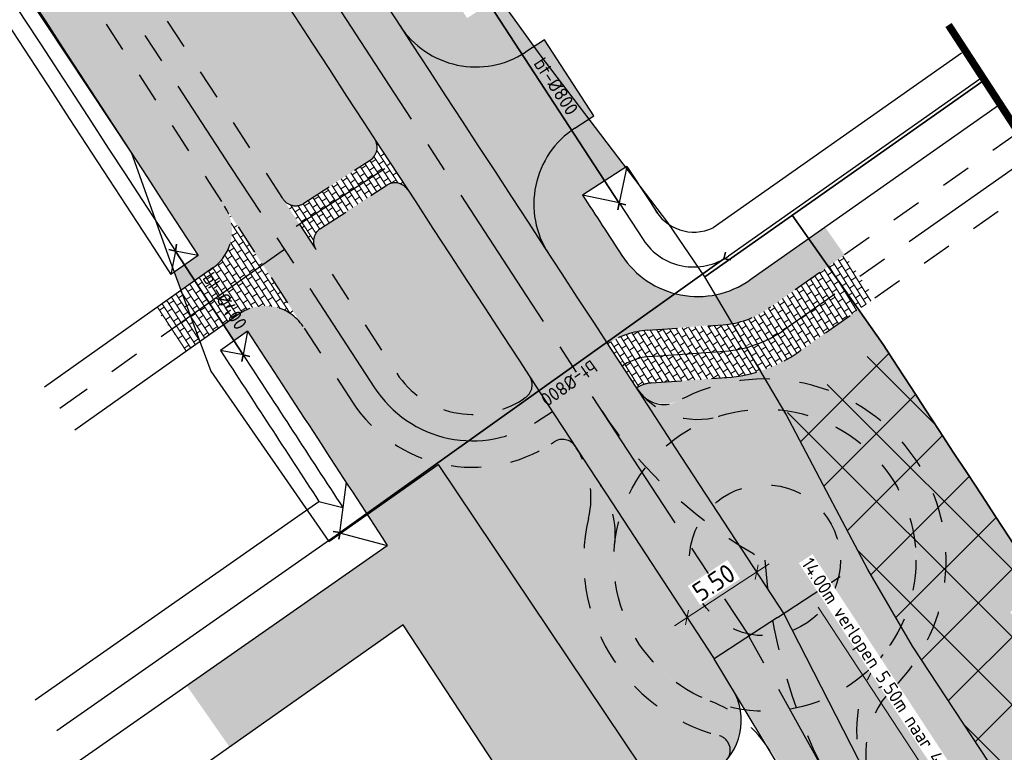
# Model space of a CAD drawing. Header units: metres. Extents: x 149090 to 161988, y 479090 to 487021.
# Tile 8 of 72: x 150250 to 150316, y 484980 to 485029. Entities that reach past the tile are written whole.
import ezdxf
from ezdxf.enums import TextEntityAlignment as Align

# ---------------------------------------------------------------- set-up
doc = ezdxf.new("R2010")
doc.units = ezdxf.units.M
for name, pattern in [('AM-AS', [16, 10, -2, 2, -2]), ('XX-HIDDEN', [4, 2, -2]), ('XX-PROJECTGRENS', [18, 12, -3, 0, -3])]:
    doc.linetypes.add(name, pattern=pattern)
doc.layers.get('0').update_dxf_attribs({"lineweight": 25})
doc.layers.get('Defpoints').update_dxf_attribs({"color": 211, "lineweight": 25})
for name, color, linetype, lineweight, true_color in [('B-WE-KG-GRENS_PERCEEL-GV', 1, 'Continuous', 30, 0xff0000), ('IRP-V-verharding-rijbaan', 7, 'Continuous', 0, 0xffb061), ('N-WE-GR-STADSLANDBOUW-A', 7, 'Continuous', 35, 0xffff9e), ('N-WE-KG-GRENS_POLDERWEG-G', 7, 'KG-PERCEEL', 35, 0x0000e6), ('N-WE-KG-PROJECTGRENS-G', 1, 'XX-PROJECTGRENS', 35, 0xff0000), ('N-WE-KW-KUNSTWERK_DUIKER-HOLD-S', 1, 'Continuous', 35, 0xff0000), ('N-WE-KW-KUNSTWERK_DUIKER-S', 5, 'Continuous', 35, 0x0000ff)]:
    doc.layers.add(name, color=color, linetype=linetype, lineweight=lineweight, true_color=true_color)
for name, color, linetype, lineweight in [('N-WE-AM-AS_FIETSPAD-G', 3, 'AM-AS', 30), ('N-WE-AM-AS_WEG-G', 10, 'AM-AS', 30), ('N-WE-KG-GRENS_PERCEEL-G', 150, 'KG-PERCEEL', 35), ('N-WE-VH-KANTVERHARDING-G', 7, 'Continuous', 30), ('N-WE-VH-MATERIAALGRENS-G', 7, 'XX-HIDDEN', 25), ('N-WE-VH-VERHARDING_ASFALT-A', 252, 'Continuous', 18), ('N-WE-VH-VERHARDING_TEGEL-A', 252, 'Continuous', 18), ('X-XX-AL-M', 7, 'Continuous', 18)]:
    doc.layers.add(name, color=color, linetype=linetype, lineweight=lineweight)
doc.styles.add('NLCS-ISO-M100-T25', font='NLCS-ISO.ttf')
doc.styles.add('NLCS-ISO-M2000-T25', font='NLCS-ISO.ttf')
doc.styles.add('NLCS-ISO-M500-T18', font='NLCS-ISO.ttf')
doc.styles.get("Standard").update_dxf_attribs({"font": 'NLCS-ISO.ttf'})
doc.linetypes.add('KG-PERCEEL', pattern='A,5.5,-2,["P",Standard,S=1.8,R=0,X=-0.5,Y=-0.9],-2,5.5,-2,[5,NLCS.shx,S=0.75,R=0,X=0,Y=0],-2', length=19)
doc.dimstyles.new('NLCS-M100-T25-SCHRAP-X_L2_H1', dxfattribs={"dimscale": 0.1, "dimtxt": 2.5, "dimasz": 1.4, "dimexe": 2, "dimexo": 2, "dimgap": 0.7, "dimtad": 1, "dimzin": 0, "dimdsep": 46, "dimtxsty": 'NLCS-ISO-M100-T25', "dimblk": 'OBLIQUE', "dimcen": 0, "dimdle": 2, "dimclrd": 256, "dimclre": 256, "dimclrt": 256, "dimadec": 1, "dimazin": 0, "dimtfac": 1, "dimtofl": 0, "dimtmove": 1, "dimatfit": 0, "dimldrblk": 'OBLIQUE', "dimfxl": 2, "dimfxlon": 1, "dimtfill": 1, "dimtfillclr": 254, "dimtolj": 1, "dimtzin": 0, "dimlwd": 18, "dimlwe": 18, "dimarcsym": 0})
doc.dimstyles.new('NLCS-M500-T18-PIJL-X_L2_H1', dxfattribs={"dimscale": 0.5, "dimtxt": 1.8, "dimasz": 1.8, "dimexe": 2, "dimexo": 2, "dimgap": 0.7, "dimtad": 1, "dimzin": 0, "dimdsep": 46, "dimtxsty": 'NLCS-ISO-M500-T18', "dimcen": 0, "dimdle": 2, "dimclrd": 256, "dimclre": 256, "dimclrt": 256, "dimadec": 1, "dimazin": 0, "dimtfac": 1, "dimtofl": 0, "dimtmove": 1, "dimatfit": 0, "dimfxl": 2, "dimfxlon": 1, "dimtfill": 1, "dimtfillclr": 254, "dimtolj": 1, "dimtzin": 0, "dimlwd": 18, "dimlwe": 18, "dimarcsym": 0})

# ---------------------------------------------------------------- blocks, each defined once
blk = doc.blocks.new('*U399')
at = {"layer": 'N-WE-KW-KUNSTWERK_DUIKER-S', "color": 0}
for points in [[(-0.8493030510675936, 0.7750000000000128), (2.842170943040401e-14, 1.4210854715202e-14), (-0.8493030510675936, -0.7749999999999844)], [(2.842170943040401e-14, 1.4210854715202e-14), (43.75130821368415, 1.4210854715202e-14)], [(44.60061126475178, 0.7750000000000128), (43.75130821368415, 1.4210854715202e-14), (44.60061126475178, -0.7749999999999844)]]:
    blk.add_lwpolyline(points, dxfattribs=at)
at = {"color": 0, "style": 'NLCS-ISO-M2000-T25'}
blk.add_attdef('DUIKERNR', text='', height=7, dxfattribs=at).set_placement((0.8493030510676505, 1.4210854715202e-14), align=Align.BOTTOM_CENTER)
blk = doc.blocks.new('*U406')
at = {"layer": 'N-WE-KW-KUNSTWERK_DUIKER-S', "color": 0}
for points in [[(-0.8493030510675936, 0.7750000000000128), (2.842170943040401e-14, 1.4210854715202e-14), (-0.8493030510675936, -0.7749999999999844)], [(2.842170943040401e-14, 1.4210854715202e-14), (20.47109808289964, 1.4210854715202e-14)], [(21.32040113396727, 0.7750000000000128), (20.47109808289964, 1.4210854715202e-14), (21.32040113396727, -0.7749999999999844)]]:
    blk.add_lwpolyline(points, dxfattribs=at)
at = {"color": 0, "style": 'NLCS-ISO-M2000-T25'}
blk.add_attdef('DUIKERNR', text='', height=7, dxfattribs=at).set_placement((0.8493030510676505, 1.4210854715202e-14), align=Align.BOTTOM_CENTER)
blk = doc.blocks.new('*D321')
at = {"layer": 'Defpoints', "linetype": 'Continuous', "lineweight": 18, "transparency": 16777216}
for p, q in [((150301.8487423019, 484989.8932140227), (150303.5211580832, 484990.9900391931)), ((150303.1785215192, 484989.6890395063), (150309.8691550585, 484979.4873032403)), ((150309.5265184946, 484978.1863035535), (150311.1989342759, 484979.2831287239))]:
    blk.add_line(p, q, dxfattribs=at)
at = {"layer": 'Defpoints', "color": 0, "transparency": 16777216}
blk.add_point((150300.4818493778, 484988.9967607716), dxfattribs=at)
at = {"layer": 'Defpoints', "transparency": 16777216, "insert": (150307.3056926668, 484985.1009371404), "char_height": 0.9, "attachment_point": 5, "rotation": 303.25817769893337, "style": 'NLCS-ISO-M500-T18', "bg_fill": 3, "box_fill_scale": 1.1, "bg_fill_color": 256, "bg_fill_true_color": 13158600, "bg_fill_transparency": 0}
blk.add_mtext('\\A1;14.00m verlopen 5,50m naar 4,50m', dxfattribs=at)
at = {"layer": 'Defpoints', "color": 0, "transparency": 16777216}
for p in [(150310.3627263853, 484978.7347161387), (150308.1596255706, 484977.2898503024)]:
    blk.add_point(p, dxfattribs=at)
at = {"layer": 'Defpoints', "transparency": 16777216}
for points in [[(150303.3039527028, 484989.7713013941), (150303.0530903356, 484989.6067776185), (150302.6849501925, 484990.4416266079)], [(150309.9945862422, 484979.5695651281), (150309.7437238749, 484979.4050413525), (150310.3627263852, 484978.7347161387)]]:
    blk.add_solid(points, dxfattribs=at)
blk = doc.blocks.new('_Oblique')
at = {"color": 0, "linetype": 'ByBlock', "lineweight": -2}
blk.add_line((-0.5, -0.5), (0.5, 0.5), dxfattribs=at)
blk = doc.blocks.new('*D322')
at = {"layer": 'Defpoints', "color": 0, "transparency": 16777216}
for p in [(150300.9010576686, 484989.2716913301), (150294.5024367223, 484989.0053741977), (150296.2988200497, 484986.2601453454)]:
    blk.add_point(p, dxfattribs=at)
at = {"layer": 'X-XX-AL-M', "linetype": 'Continuous', "lineweight": 18, "transparency": 16777216}
for p, q in [((150299.9414448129, 484992.5644739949), (150293.6656662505, 484988.4578203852)), ((150299.6522281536, 484991.1801497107), (150298.5571205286, 484992.8536906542)), ((150295.0499905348, 484988.168603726), (150293.9548829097, 484989.8421446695))]:
    blk.add_line(p, q, dxfattribs=at)
at = {"layer": 'X-XX-AL-M', "lineweight": 18, "transparency": 16777216, "xscale": 0.7, "yscale": 0.7, "zscale": 0.7}
for p, rotation in [((150299.1046743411, 484992.0169201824), 33.19935560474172), ((150294.5024367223, 484989.0053741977), 213.1993556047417)]:
    blk.add_blockref('_Oblique', p, dxfattribs=dict(at, rotation=rotation))
at = {"layer": 'X-XX-AL-M', "transparency": 16777216, "insert": (150296.2696905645, 484991.3269984), "char_height": 1.25, "attachment_point": 5, "rotation": 33.1993556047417, "style": 'NLCS-ISO-M100-T25', "bg_fill": 3, "box_fill_scale": 1.1, "bg_fill_color": 256, "bg_fill_true_color": 13158600, "bg_fill_transparency": 0}
blk.add_mtext('\\A1;5.50', dxfattribs=at)
blk = doc.blocks.new('*U414')
at = {"layer": 'N-WE-KW-KUNSTWERK_DUIKER-S', "color": 0}
for points in [[(-0.8493030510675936, 0.7750000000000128), (2.842170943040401e-14, 1.4210854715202e-14), (-0.8493030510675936, -0.7749999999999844)], [(2.842170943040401e-14, 1.4210854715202e-14), (77.99829216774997, 1.4210854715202e-14)], [(78.84759521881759, 0.7750000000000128), (77.99829216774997, 1.4210854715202e-14), (78.84759521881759, -0.7749999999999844)]]:
    blk.add_lwpolyline(points, dxfattribs=at)
at = {"color": 0, "style": 'NLCS-ISO-M2000-T25'}
blk.add_attdef('DUIKERNR', text='', height=7, dxfattribs=at).set_placement((0.8493030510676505, 1.4210854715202e-14), align=Align.BOTTOM_CENTER)

msp = doc.modelspace()

# ---------------------------------------------------------------- hatches: boundary and pattern name
at = {"layer": 'IRP-V-verharding-rijbaan', "transparency": 33554610}
h = msp.add_hatch(color=256, dxfattribs=at)
h.dxf.hatch_style = 1
edge = h.paths.add_edge_path()
edge.add_line((150286.6540595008, 485021.1310956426), (150288.3289170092, 485022.2229666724))
edge.add_line((150288.3289170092, 485022.2229666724), (150285.0512657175, 485027.2486011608))
edge.add_line((150285.0512657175, 485027.2486011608), (150283.3764082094, 485026.1567301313))
edge.add_arc((150280.5428414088, 485031.4922626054), 6.041275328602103, 213.2533010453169, 297.9716447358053, ccw=False)
edge.add_line((150275.4907973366, 485028.1795811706), (150285.1562087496, 485013.3754107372))
edge.add_arc((150290.3955228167, 485016.3860271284), 6.042699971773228, 128.2556064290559, 209.8825509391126, ccw=False)
at = {"layer": 'N-WE-GR-STADSLANDBOUW-A', "transparency": 33554559}
h = msp.add_hatch(color=256, dxfattribs=at)
h.dxf.hatch_style = 1
edge = h.paths.add_edge_path()
edge.add_line((150081.1958880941, 485331.2890428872), (150082.9028620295, 485328.5823400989))
edge.add_line((150082.9028620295, 485328.5823400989), (150092.2386033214, 485313.7908681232))
edge.add_line((150092.2386033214, 485313.7908681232), (150093.9486904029, 485311.0862095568))
edge.add_line((150093.9486904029, 485311.0862095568), (150093.9467030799, 485311.08495423))
edge.add_arc((170993.5753070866, 498518.2924234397), 24722.96108721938, 212.2902264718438, 212.4314133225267)
edge.add_line((150126.5549988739, 485259.6247536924), (150128.2713222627, 485256.9240487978))
edge.add_arc((170359.7014395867, 498116.0840974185), 23972.24982658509, 212.4401667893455, 212.481972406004)
edge.add_line((150137.6593371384, 485242.1656979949), (150139.3779911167, 485239.4664752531))
edge.add_line((150139.3779911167, 485239.4664752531), (150169.5394570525, 485192.2255069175))
edge.add_line((150169.5394570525, 485192.2255069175), (150220.8494772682, 485112.4152540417))
edge.add_line((150220.8494772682, 485112.4152540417), (150275.4907973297, 485028.1795811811))
edge.add_arc((150280.5176110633, 485031.4554236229), 6.000000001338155, 213.091230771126, 303.1010840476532)
edge.add_line((150283.7943179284, 485026.429173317), (150284.3824247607, 485026.8125711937))
edge.add_line((150284.3824247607, 485026.8125711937), (150282.0439113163, 485030.0627614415))
edge.add_line((150282.0439113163, 485030.0627614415), (150279.9345446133, 485028.6870608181))
edge.add_arc((170359.7016021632, 498116.0842010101), 23968.25001936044, 212.9277033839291, 213.0951171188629, ccw=False)
edge.add_arc((170359.7016021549, 498116.084200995), 23968.25001934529, 212.4401667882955, 212.9277033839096, ccw=False)
edge.add_line((150131.6471302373, 485259.0697236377), (150129.9310225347, 485261.7700891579))
edge.add_arc((170359.7015876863, 498116.0841916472), 23968.25000212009, 211.9397512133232, 212.4325183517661, ccw=False)
edge.add_line((150020.1281900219, 485436.2276402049), (150016.7337705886, 485434.1115313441))
edge.add_arc((170359.7018159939, 498116.0843342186), 23972.25027128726, 211.9397512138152, 212.0104052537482)
edge.add_line((150032.3879531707, 485409.0353380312), (150034.0587744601, 485406.3629361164))
edge.add_arc((96650.00790341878, 452006.3291060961), 62971.57412077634, 32.016451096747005, 32.032389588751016, ccw=False)
edge.add_line((150043.3479022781, 485391.5113133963), (150043.355503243, 485391.5160663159))
edge.add_line((150043.355503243, 485391.5160663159), (150045.0525187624, 485388.7984098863))
edge.add_line((150045.0525187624, 485388.7984098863), (150081.1958880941, 485331.2890428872))
h = msp.add_hatch(color=256, dxfattribs=at)
h.dxf.hatch_style = 1
edge = h.paths.add_edge_path()
edge.add_arc((170359.701803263, 498116.0843305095), 23985.0002585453, 212.4676399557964, 213.1031647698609)
edge.add_arc((150268.5793784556, 485017.2649900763), 0.9999999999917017, 213.1031647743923, 303.1079426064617)
edge.add_line((150269.1255965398, 485016.4273470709), (150273.5232223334, 485019.2949920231))
edge.add_arc((150272.9770042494, 485020.1326350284), 0.9999999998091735, 303.1079425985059, 390.0342889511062)
edge.add_arc((170870.8818142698, 498447.6652225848), 24587.05369131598, 212.9263685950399, 213.099982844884, ccw=False)
edge.add_line((150233.2515600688, 485083.1066174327), (150230.4887055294, 485083.695462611))
edge.add_arc((170358.8667166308, 498118.3468129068), 23980.27808807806, 212.9189507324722, 212.9261186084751, ccw=False)
edge.add_line((150228.8581885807, 485086.2136858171), (150227.2224291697, 485085.1500263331))
edge.add_line((150227.2224291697, 485085.1500263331), (150227.4373445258, 485084.8126555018))
edge.add_line((150227.4373445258, 485084.8126555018), (150226.5988462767, 485084.2702996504))
edge.add_line((150226.5988462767, 485084.2702996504), (150225.5126286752, 485085.949624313))
edge.add_line((150225.5126286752, 485085.949624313), (150226.3546667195, 485086.4942697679))
edge.add_line((150226.3546667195, 485086.4942697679), (150226.5671679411, 485086.1553174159))
edge.add_line((150226.5671679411, 485086.1553174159), (150228.2059954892, 485087.2211473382))
edge.add_arc((170358.8613137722, 498118.3433098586), 23980.27164896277, 212.9089156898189, 212.9160832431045, ccw=False)
edge.add_line((150226.5759934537, 485089.7395420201), (150227.1674205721, 485092.5069882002))
edge.add_arc((162024.1722046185, 492726.6297429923), 14051.66011936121, 212.8174382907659, 212.9078676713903, ccw=False)
edge.add_line((150215.133255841, 485111.1355885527), (150165.0533018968, 485189.0340883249))
edge.add_arc((169725.2455559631, 497711.528766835), 23225.28781284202, 212.4885285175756, 212.6274955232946, ccw=False)
edge.add_line((150134.7384083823, 485236.5127872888), (150133.0196871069, 485239.2121158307))
edge.add_arc((150127.9583243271, 485235.9899105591), 6.000000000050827, 32.48197210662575, 122.4963788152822)
edge.add_line((150124.7348465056, 485241.0504629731), (150123.6824700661, 485240.3801187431))
h = msp.add_hatch(color=256, dxfattribs=at)
h.dxf.hatch_style = 1
h.paths.add_polyline_path([(150257.4772833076, 485020.1059471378), (150257.72, 485019.74), (150257.7251774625, 485019.7254394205, 8.398490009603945e-05), (150262.1258972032, 485012.9731286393), (150260.5360505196, 485011.8538296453), (150260.9792430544, 485010.6548891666), (150263.0956634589, 485012.1524151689, 0.4030967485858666), (150263.8760308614, 485016.2396299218, -0.001389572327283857), (150191.3741515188, 485128.1397515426), (150188.6417145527, 485126.3801242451, 0.001319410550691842)])
h = msp.add_hatch(color=256, dxfattribs=at)
h.dxf.hatch_style = 1
edge = h.paths.add_edge_path()
edge.add_arc((150270.7642507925, 485013.9144180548), 1.000000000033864, 123.1079426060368, 213.1127204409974)
edge.add_arc((170359.7015858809, 498116.0841905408), 23985.00000000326, 213.11272044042, 213.1360981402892)
edge.add_arc((150280.3037721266, 485008.4594099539), 6.00828006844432, 213.1688043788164, 305.4483711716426)
edge.add_arc((150283.2416197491, 485004.4021172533), 1.000000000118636, 303.1456558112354, 390.0342889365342)
edge.add_arc((206568.607027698, 521739.8151555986), 67211.59648683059, 213.1184228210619, 213.1310708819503, ccw=False)
edge.add_arc((150275.161876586, 485016.7820630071), 0.9999999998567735, 33.1127214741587, 123.1079426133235)
edge.add_line((150274.6156585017, 485017.6197060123), (150270.2180327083, 485014.7520610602))
h = msp.add_hatch(color=256, dxfattribs=at)
h.dxf.hatch_style = 1
edge = h.paths.add_edge_path()
edge.add_arc((170359.702246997, 498116.0846221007), 23972.25078950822, 213.1333653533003, 213.1504359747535)
edge.add_line((150289.2307828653, 485007.1188687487), (150289.2684976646, 485007.1434975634))
edge.add_arc((150292.2757289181, 485002.5384394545), 5.499999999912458, 94.14691016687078, 123.14565580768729, ccw=False)
edge.add_line((150291.8780015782, 485008.0240399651), (150297.4974469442, 485008.4649445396))
edge.add_line((150297.4974469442, 485008.4649445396), (150296.3683258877, 485010.3716380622))
edge.add_arc((150295.2061070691, 485016.2579991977), 5.99999999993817, 213.1399532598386, 281.1689743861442, ccw=False)
edge.add_arc((170359.7013982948, 498116.0840681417), 23968.24977601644, 213.1285839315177, 213.1399532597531, ccw=False)
edge.add_line((150287.5823976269, 485016.9605803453), (150290.4353411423, 485018.8212317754))
edge.add_line((150290.4353411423, 485018.8212317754), (150288.0081457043, 485022.0138498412))
edge.add_line((150288.0081457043, 485022.0138498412), (150286.6540595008, 485021.1310956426))
edge.add_arc((150290.3952692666, 485016.3861266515), 6.042464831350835, 128.2543028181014, 210.1187259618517)
edge.add_arc((150290.3505740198, 485016.3785253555), 6.000010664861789, 210.2701085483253, 213.130670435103)
h = msp.add_hatch(color=256, dxfattribs=at)
h.dxf.hatch_style = 1
h.paths.add_polyline_path([(150299.8885797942, 485009.4634310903), (150304.9264359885, 485013.0086739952), (150303.6358239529, 485014.8463556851), (150298.6544710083, 485011.3479293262, -0.1047141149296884), (150296.3683258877, 485010.3716380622), (150297.4974469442, 485008.4649445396, 0.1092568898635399)])
h = msp.add_hatch(color=256, dxfattribs=at)
h.dxf.hatch_style = 1
edge = h.paths.add_edge_path()
edge.add_line((150291.1450269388, 485004.188737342), (150291.4988768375, 485003.7615092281))
edge.add_arc((150293.0317748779, 485005.4231280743), 2.260697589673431, 227.3074447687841, 301.2146566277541)
edge.add_arc((150299.651002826, 484992.7974995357), 11.99999999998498, -45.20437925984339, 116.9986331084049, ccw=False)
edge.add_arc((150312.3334423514, 484980.0242568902), 5.999999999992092, 134.7956207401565, 213.234865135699)
edge.add_arc((170359.7015821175, 498116.0841880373), 23973.74999548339, 213.234865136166, 213.4346448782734)
edge.add_line((150353.2511283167, 484906.8968895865), (150389.7276430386, 484851.6500702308))
edge.add_line((150389.7276430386, 484851.6500702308), (150401.4943024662, 484859.4189649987))
edge.add_line((150401.4943024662, 484859.4189649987), (150365.0177877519, 484914.6657843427))
edge.add_arc((170359.7015863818, 498116.0841908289), 23959.65000058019, 213.2208412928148, 213.434644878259, ccw=False)
edge.add_line((150315.8950085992, 484989.3692162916), (150318.1119060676, 484990.8210653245))
edge.add_arc((170359.7015822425, 498116.0841881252), 23956.99999563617, 213.1743756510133, 213.220841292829, ccw=False)
edge.add_line((150307.4741923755, 485007.0786767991), (150305.8527147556, 485009.3807400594))
edge.add_line((150305.8527147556, 485009.3807400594), (150301.9028389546, 485006.6011313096))
edge.add_arc((150296.4355640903, 485014.3702307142), 9.49999999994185, 274.1469101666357, 305.1348383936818, ccw=False)
edge.add_line((150297.1225476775, 485004.8951025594), (150292.1311007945, 485004.5332032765))
edge.add_arc((150292.2757289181, 485002.5384394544), 1.99999999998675, 94.14691016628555, 123.1456558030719)
edge.add_line((150291.1821902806, 485004.2130060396), (150291.1450269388, 485004.188737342))
h = msp.add_hatch(color=256, dxfattribs=at)
h.dxf.hatch_style = 1
edge = h.paths.add_edge_path()
edge.add_line((150291.3643657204, 484974.62387288), (150293.2241060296, 484976.4811325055))
edge.add_arc((150316.8099483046, 484949.0230547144), 36.1972097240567, 125.2985869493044, 130.6618022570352, ccw=False)
edge.add_arc((150293.0153409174, 484983.3220790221), 5.559772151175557, 301.1806072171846, 317.5164433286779)
edge.add_arc((150296.3590822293, 484980.2212020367), 1.000000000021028, 319.1505208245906, 435.3315865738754)
edge.add_arc((150299.651002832, 484992.7974995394), 12.00000000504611, 166.658708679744, 255.3315865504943, ccw=False)
edge.add_arc((150282.1367719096, 484996.9510178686), 5.99999997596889, 346.658708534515, 388.0373485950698)
edge.add_arc((150281.685309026, 484996.6940605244), 6.519278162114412, 28.16559649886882, 34.05229089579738)
edge.add_arc((150286.2495711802, 484999.7975294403), 0.9999999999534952, 33.16118715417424, 123.1456558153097)
edge.add_arc((150280.3020108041, 485008.4568338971), 9.505396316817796, 213.1495723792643, 304.623518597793, ccw=False)
edge.add_line((150272.343656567, 485003.2590308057), (150269.0685295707, 485008.2775224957))
edge.add_arc((150266.5558625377, 485006.6380613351), 3.000221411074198, 33.12358321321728, 124.7374048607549)
edge.add_line((150264.8462879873, 485009.1035599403), (150263.8119682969, 485008.3717012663))
edge.add_line((150263.8119682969, 485008.3717012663), (150264.4950378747, 485007.3237551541))
edge.add_line((150264.4950378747, 485007.3237551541), (150265.394907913, 485007.9604806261))
edge.add_line((150265.394907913, 485007.9604806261), (150274.6501481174, 484993.7834469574))
edge.add_line((150274.6501481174, 484993.7834469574), (150261.3643395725, 484984.4995953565))
edge.add_line((150261.3643395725, 484984.4995953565), (150264.2104566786, 484980.4266126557))
edge.add_line((150264.2104566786, 484980.4266126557), (150275.699, 484988.519))
edge.add_line((150275.699, 484988.519), (150278.1003288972, 484984.8602622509))
edge.add_line((150278.1003288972, 484984.8602622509), (150281.814, 484979.2019999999))
edge.add_line((150281.814, 484979.2019999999), (150287.7420066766, 484970.1711799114))
edge.add_line((150287.7420066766, 484970.1711799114), (150288.6689999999, 484971.5329999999))
edge.add_line((150288.6689999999, 484971.5329999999), (150291.3643657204, 484974.62387288))
h = msp.add_hatch(color=256, dxfattribs=at)
h.dxf.hatch_style = 1
h.paths.add_polyline_path([(150297.1484118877, 484997.126129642, 0.05829353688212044), (150296.2168918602, 484996.4316269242), (150300.9110886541, 484989.2563585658), (150301.4800008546, 484988.1440313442, 0.03744384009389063), (150302.1535937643, 484988.4688694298, 1)], flags=16)
h.paths.add_polyline_path([(150294.6458209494, 485001.4547597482, 0.03592723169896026), (150293.4580536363, 485000.6490841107), (150293.7189081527, 485000.2498952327), (150296.2168918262, 484996.4316268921, -0.05829353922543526), (150297.1484118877, 484997.126129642, -1), (150302.1535937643, 484988.4688694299, -0.03744384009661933), (150301.4800008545, 484988.1440313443), (150303.7622953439, 484983.681728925, 0.02513147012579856), (150304.6561847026, 484984.1402393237, 1)], flags=17)
h.paths.add_polyline_path([(150307.4646417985, 484986.5567426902, 0.2516815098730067), (150306.1025041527, 484979.1061934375), (150306.7297522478, 484977.8798088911, -0.2969040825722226), (150308.1059625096, 484984.2820044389, 0.8667064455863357), (150293.9327634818, 485003.3474634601, -0.3454302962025), (150291.4988768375, 485003.7615092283, 0.2915919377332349), (150296.6843300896, 485002.3473085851, -0.7390965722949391)])
h.paths.add_polyline_path([(150294.6458209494, 485001.4547597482, -0.05580690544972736), (150296.6843300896, 485002.3473085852, -0.2915919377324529), (150291.4988768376, 485003.7615092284, -0.03959357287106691), (150291.015408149, 485004.3870945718), (150293.4580536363, 485000.6490841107, -0.03592723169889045)])
h.paths.add_polyline_path([(150307.4646417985, 484986.5567426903, -0.09343323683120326), (150304.6561847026, 484984.1402393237, -0.02513147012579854), (150303.7622953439, 484983.681728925), (150306.1025041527, 484979.1061934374, -0.2516815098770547)], flags=17)
h = msp.add_hatch(color=256, dxfattribs=at)
h.dxf.hatch_style = 1
h.paths.add_polyline_path([(150289.7074853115, 484993.8588474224, 0.1730043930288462), (150288.7637654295, 484997.7782758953, -3.057467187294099e-05), (150287.1595639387, 485000.2330233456, -0.2057379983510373), (150287.9748488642, 484995.5665117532, 0.4074455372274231), (150296.6123068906, 484981.1886095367, -0.5553423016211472), (150297.1155127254, 484979.5671279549, 0.1880286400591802), (150298.087933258, 484982.3053111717, 0.07414838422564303), (150296.0374404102, 484983.4732211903, -0.3390116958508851)])
h.paths.add_polyline_path([(150298.0192092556, 484982.9315353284, 0.08919035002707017), (150297.5124639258, 484984.253522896), (150296.2988200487, 484986.260145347), (150290.094742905, 484995.7433264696, 0.4543623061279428)], flags=17)
h.paths.add_polyline_path([(150290.094742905, 484995.7433264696), (150289.1162721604, 484997.2389583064, -6.71770210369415e-06), (150288.7637654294, 484997.7782758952, -0.1730043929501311), (150289.7074853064, 484993.8588474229, -0.04820822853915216)], flags=17)
h.paths.add_polyline_path([(150298.087933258, 484982.3053111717, 0.03943522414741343), (150298.0192092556, 484982.9315353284, -0.05149786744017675), (150296.0374404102, 484983.4732211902, -0.07414838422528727)], flags=17)
at = {"layer": 'N-WE-VH-VERHARDING_ASFALT-A', "transparency": 33554585}
h = msp.add_hatch(color=256, dxfattribs=at)
h.dxf.hatch_style = 1
edge = h.paths.add_edge_path()
edge.add_line((150161.8823600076, 485193.987085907), (150166.5153220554, 485196.951147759))
edge.add_line((150166.5153220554, 485196.951147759), (150138.5991470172, 485240.6894671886))
edge.add_line((150138.5991470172, 485240.6894671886), (150133.9595644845, 485237.735778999))
edge.add_arc((170405.7496502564, 498145.5095709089), 24032.39683312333, 212.4863656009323, 212.6101011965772)
edge = h.paths.add_edge_path()
edge.add_line((150280.5429684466, 485010.3646651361), (150285.1487122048, 485013.3708461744))
edge.add_line((150285.1487122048, 485013.3708461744), (150220.8494772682, 485112.4152540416))
edge.add_line((150220.8494772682, 485112.4152540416), (150216.226542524, 485109.4355737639))
edge.add_arc((170359.7015806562, 498116.0841871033), 23977.74999374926, 212.8503443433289, 213.1325900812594)
h = msp.add_hatch(color=256, dxfattribs=at)
h.dxf.hatch_style = 1
edge = h.paths.add_edge_path()
edge.add_line((150311.8696679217, 484969.7696823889), (150307.3146344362, 484976.7361621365))
edge.add_line((150307.3146344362, 484976.7361621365), (150300.9110886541, 484989.2563585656))
edge.add_line((150300.9110886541, 484989.2563585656), (150285.1487122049, 485013.3708461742))
edge.add_line((150285.1487122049, 485013.3708461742), (150280.5429684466, 485010.3646651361))
edge.add_arc((166942.4030836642, 495884.141048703), 19896.14523818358, 213.1290609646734, 213.2119892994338)
edge.add_arc((151841.808761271, 485937.681128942), 1814.883706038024, 211.6165884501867, 212.3212324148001)
edge.add_line((150308.1163176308, 484967.3253412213), (150311.8696679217, 484969.7696823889))
at = {"layer": 'N-WE-VH-VERHARDING_TEGEL-A'}
h = msp.add_hatch(dxfattribs=at)
h.set_pattern_fill('AVH-TEGEL_150X300_HALFST', color=256, scale=2.5, angle=92.11425861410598, pattern_type=2)
h.set_pattern_definition([(32.14854755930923, (149501.5958772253, 486295.0925412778), (-0.1995435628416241, 0.3175017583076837), []), (122.1485475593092, (149501.5958772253, 486295.0925412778), (-0.6350035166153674, -0.3990871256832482), [0.3749999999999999, -0.3749999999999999]), (122.1485475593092, (149501.9133789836, 486295.2920848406), (-0.6350035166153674, -0.3990871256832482), [-0.3749999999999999, 0.3749999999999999])])
edge = h.paths.add_edge_path()
edge.add_arc((150280.3050066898, 485008.4612155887), 9.510300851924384, 213.1618042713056, 304.920327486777)
edge.add_arc((150286.2495711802, 484999.7975294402), 0.9999999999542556, 33.16118715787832, 120.03428894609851, ccw=False)
edge.add_arc((144969.0827464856, 481527.5399762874), 6351.498843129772, 33.14565422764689, 33.1947767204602)
edge.add_arc((150283.2416197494, 485004.4021172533), 0.9999999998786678, -56.85434419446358, 30.034288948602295, ccw=False)
edge.add_arc((150280.3037721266, 485008.4594099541), 6.008280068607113, 213.1688043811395, 305.44837117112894, ccw=False)
edge.add_arc((170359.7015870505, 498116.0841912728), 23985.00000138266, 212.4676402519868, 213.1360981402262, ccw=False)
edge.add_line((150123.6825373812, 485240.3800129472), (150119.1163104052, 485237.4693708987))
edge.add_arc((150120.1173467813, 485235.7379188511), 2.000000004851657, 32.47541746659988, 120.03428889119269, ccw=False)
edge.add_arc((170359.7015851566, 498116.0841900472), 23988.49999912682, 212.4724228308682, 213.1360981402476)
h = msp.add_hatch(dxfattribs=at)
h.set_pattern_fill('AVH-TEGEL_150X300_HALFST', color=256, scale=2.5, angle=3.078026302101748, pattern_type=2)
h.set_pattern_definition([(303.1123152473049, (149518.8827389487, 486268.9530654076), (0.3141004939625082, 0.2048557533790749), []), (33.11231524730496, (149518.8827389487, 486268.9530654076), (-0.4097115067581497, 0.6282009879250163), [0.375, -0.375]), (33.11231524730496, (149519.0875947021, 486268.6389649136), (-0.4097115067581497, 0.6282009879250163), [-0.375, 0.375])])
edge = h.paths.add_edge_path()
edge.add_arc((150268.5793784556, 485017.2649900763), 0.9999999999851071, 213.1031647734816, 303.10794260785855, ccw=False)
edge.add_arc((170359.7015859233, 498116.0841904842), 23985.00000000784, 213.1031647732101, 213.1127204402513)
edge.add_arc((150270.7642507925, 485013.9144180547), 1.000000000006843, 123.1079426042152, 213.1127204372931, ccw=False)
edge.add_line((150270.2180327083, 485014.7520610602), (150274.6156585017, 485017.6197060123))
edge.add_arc((150275.1618765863, 485016.7820630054), 1.000000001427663, 33.11511085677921, 123.10794257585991, ccw=False)
edge.add_arc((147711.0542668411, 483345.7781476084), 3061.539481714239, 33.09190262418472, 33.16575559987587)
edge.add_arc((150272.977004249, 485020.1326350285), 1.000000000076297, -56.89205738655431, 30.034288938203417, ccw=False)
edge.add_line((150273.5232223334, 485019.2949920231), (150269.1255965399, 485016.4273470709))
h = msp.add_hatch(dxfattribs=at)
h.set_pattern_fill('AVH-TEGEL_150X300_HALFST', color=256, scale=2.5, angle=3.078026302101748, pattern_type=2)
h.set_pattern_definition([(303.1123152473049, (149501.5958772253, 486295.0925412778), (0.3141004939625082, 0.2048557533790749), []), (33.11231524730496, (149501.5958772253, 486295.0925412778), (-0.4097115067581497, 0.6282009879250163), [0.375, -0.375]), (33.11231524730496, (149501.8007329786, 486294.7784407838), (-0.4097115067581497, 0.6282009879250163), [-0.375, 0.375])])
edge = h.paths.add_edge_path()
edge.add_arc((170359.7015859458, 498116.0841905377), 23988.5000000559, 213.0990809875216, 213.1217849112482, ccw=False)
edge.add_arc((150261.3628484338, 485014.6013643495), 3.000000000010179, -54.71773260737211, 33.09908098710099, ccw=False)
edge.add_line((150263.0956634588, 485012.1524151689), (150259.3208896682, 485009.481479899))
edge.add_line((150259.3208896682, 485009.481479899), (150261.3425071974, 485006.6243725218))
edge.add_line((150261.3425071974, 485006.6243725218), (150264.8231814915, 485009.0872103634))
edge.add_arc((150266.5559965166, 485006.6382611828), 3.000000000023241, 33.121784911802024, 125.28226739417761, ccw=False)
h = msp.add_hatch(dxfattribs=at)
h.set_pattern_fill('AVH-TEGEL_150X300_HALFST', color=256, scale=2.5, angle=2.002503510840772, pattern_type=2)
h.set_pattern_definition([(302.036792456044, (-169747.4701986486, 849382.7588354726), (0.3178903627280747, 0.1989238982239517), []), (32.03679245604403, (-169747.4701986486, 849382.7588354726), (-0.3978477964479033, 0.6357807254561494), [0.375, -0.375]), (32.03679245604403, (-169747.2712747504, 849382.4409451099), (-0.3978477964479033, 0.6357807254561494), [-0.375, 0.375])])
edge = h.paths.add_edge_path()
edge.add_line((150290.5251508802, 485005.1373413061), (150291.1450269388, 485004.188737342))
edge.add_line((150291.1450269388, 485004.188737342), (150291.1821902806, 485004.2130060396))
edge.add_arc((150292.2757289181, 485002.5384394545), 1.999999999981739, 94.14691016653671, 123.14565580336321, ccw=False)
edge.add_line((150292.1311007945, 485004.5332032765), (150297.1225476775, 485004.8951025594))
edge.add_arc((150296.4355640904, 485014.3702307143), 9.499999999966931, 274.1469101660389, 287.8916039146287)
edge.add_line((150299.354127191, 485005.3296560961), (150297.4974469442, 485008.4649445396))
edge.add_arc((150296.4355640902, 485014.370230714), 5.999999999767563, 274.14691017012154, 280.1939302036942, ccw=False)
edge.add_line((150296.8694484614, 485008.3859392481), (150291.8780015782, 485008.0240399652))
edge.add_arc((150292.2757289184, 485002.5384394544), 5.500000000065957, 94.1469101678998, 123.1456558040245)
edge.add_line((150289.268497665, 485007.1434975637), (150289.2307828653, 485007.1188687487))
edge.add_arc((170359.7293890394, 498116.1023521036), 23972.28320930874, 213.1504359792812, 213.1560928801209)
h = msp.add_hatch(dxfattribs=at)
h.set_pattern_fill('AVH-TEGEL_150X300_HALFST', color=256, scale=2.5, angle=2.002503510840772, pattern_type=2)
h.set_pattern_definition([(302.036792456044, (149501.5958772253, 486295.0925412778), (0.3178903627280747, 0.1989238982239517), []), (32.03679245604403, (149501.5958772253, 486295.0925412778), (-0.3978477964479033, 0.6357807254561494), [0.375, -0.375]), (32.03679245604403, (149501.7948011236, 486294.774650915), (-0.3978477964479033, 0.6357807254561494), [-0.375, 0.375])])
h.paths.add_polyline_path([(150306.9379825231, 485010.1444652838), (150304.9264359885, 485013.0086739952), (150299.8885797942, 485009.4634310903, -0.1092568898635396), (150297.4974469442, 485008.4649445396), (150299.354127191, 485005.3296560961, 0.0753800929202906), (150301.9028389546, 485006.6011313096)])

# ---------------------------------------------------------------- linework, layer by layer
at = {"layer": 'B-WE-KG-GRENS_PERCEEL-GV', "flags": 128}
msp.add_lwpolyline([(150362.0493528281, 484907.066834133), (150309.435, 484987.11), (150306.47, 484992.185), (150303.96, 484996.955), (150301.031, 485002.498), (150295.664, 485011.561), (150293.215, 485015.165), (150284.78, 485026.26), (150277.29, 485036.67), (150243.976, 485087.737), (150217.15, 485128.86), (150149.555, 485234.37), (150089.195, 485329.245), (150032.94, 485418.83), (150029.255, 485425.885), (150026.55, 485431.345), (150023.135, 485438.55), (150020.764, 485442.16), (150018.57, 485445.5), (150006.855, 485460.86), (149932.91, 485580.265), (149838.515, 485735.74), (149794.757, 485808.569), (149770.365, 485849.165)], dxfattribs=at)
at = {"layer": 'B-WE-KG-GRENS_PERCEEL-GV'}
msp.add_lwpolyline([(150096.917, 485267.887), (150115.578, 485238.478), (150127.41, 485219.83), (150142.493, 485196.28), (150194.84, 485114.545), (150257.72, 485019.74), (150260.224, 485012.698), (150262.955, 485005.31), (150270.782, 484994.037), (150278.028, 484999.139), (150346.616918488, 484896.8707857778)], dxfattribs=at)
at = {"layer": 'B-WE-KG-GRENS_PERCEEL-GV', "flags": 128}
msp.add_lwpolyline([(150281.814, 484979.202), (150275.699, 484988.519), (150274.971, 484988.006), (150215.133, 484945.858), (150230.697, 484923.761), (150290.526, 484965.93)], close=True, dxfattribs=at)
at = {"layer": 'Defpoints'}
for p, q in [((150268.6246910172, 485014.9068859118), (150274.4881920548, 485018.7304125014)), ((150300.4829534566, 484988.9974848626), (150304.6279990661, 484991.7159418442))]:
    msp.add_line(p, q, dxfattribs=at)
at = {"layer": 'N-WE-AM-AS_FIETSPAD-G'}
for p, q in [((150317.3767689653, 485019.6303414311), (150300.8957093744, 485008.0322811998)), ((150292.0045511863, 485006.2786216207), (150296.9959980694, 485006.6405209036)), ((150290.1878049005, 485005.6537377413), (150290.2253439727, 485005.6782518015)), ((150284.5361764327, 485001.9630668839), (150285.5826398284, 485002.6466701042))]:
    msp.add_line(p, q, dxfattribs=at)
at = {"layer": 'N-WE-AM-AS_FIETSPAD-G', "flags": 128}
msp.add_lwpolyline([(150122.2064754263, 485239.4399375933, 0.002916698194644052), (150273.8090619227, 485004.2156326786, 0.002916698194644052)], format="xyb", dxfattribs=at)
msp.add_lwpolyline([(150267.839328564, 485013.3651370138), (150252.9570259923, 485002.8347929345)], dxfattribs=at)
at = {"layer": 'N-WE-AM-AS_FIETSPAD-G'}
for centre, radius, start, end in [((150296.4355640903, 485014.3702307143), 7.750000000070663, 274.1469101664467, 305.1348383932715), ((150292.2757289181, 485002.5384394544), 3.749999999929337, 94.1469101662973, 123.1456558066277), ((150280.2987142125, 485008.4520124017), 7.750000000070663, 213.1360981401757, 303.14565580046)]:
    msp.add_arc(centre, radius, start, end, dxfattribs=at)
at = {"layer": 'N-WE-AM-AS_WEG-G', "linetype": 'XX-HIDDEN', "flags": 128}
for points in [[(150288.8438561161, 485002.6838047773, 0.1196745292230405), (150299.651002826, 484992.7974995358)], [(150299.651002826, 484992.7974995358, 0.1033886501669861), (150303.6478538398, 484978.7064160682)]]:
    msp.add_lwpolyline(points, format="xyb", dxfattribs=at)
at = {"layer": 'N-WE-AM-AS_WEG-G'}
msp.add_arc((170359.7015858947, 498116.0841905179), 23975.00000000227, 212.8503550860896, 213.1560929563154, dxfattribs=at)
at = {"layer": 'N-WE-KG-GRENS_PERCEEL-G'}
msp.add_line((150307.4741923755, 485007.0786767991), (150301.4476442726, 485015.6347584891), dxfattribs=at)
at = {"layer": 'N-WE-KG-GRENS_PERCEEL-G', "flags": 128}
msp.add_lwpolyline([(150307.4741923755, 485007.0786767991, 0.001135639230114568), (150367.2292522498, 484916.1258955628), (150409.6100203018, 484851.9365766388, 0.003161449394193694), (150514.99590085, 484694.4947146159), (150554.3792712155, 484636.4549707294)], format="xyb", dxfattribs=at)
at = {"layer": 'N-WE-KG-GRENS_POLDERWEG-G'}
msp.add_line((150295.6639999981, 485011.5609999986), (150314.0062026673, 485024.4804847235), dxfattribs=at)
at = {"layer": 'N-WE-KG-PROJECTGRENS-G', "const_width": 0.5, "flags": 128}
msp.add_lwpolyline([(150320.01212228, 485015.6505945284), (150311.810406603, 485028.2336354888)], dxfattribs=at)
at = {"layer": 'N-WE-VH-KANTVERHARDING-G'}
for p, q in [((150285.0512657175, 485027.2486011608), (150283.7943179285, 485026.429173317)), ((150288.3289170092, 485022.2229666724), (150285.0512657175, 485027.2486011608)), ((150312.6753994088, 485026.3698683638), (150296.2205480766, 485014.8135529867)), ((150313.894742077, 485024.6387288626), (150297.2359907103, 485012.9392135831)), ((150315.1140847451, 485022.9075893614), (150298.6544710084, 485011.3479293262)), ((150287.073858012, 485021.4047701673), (150288.3289170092, 485022.2229666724)), ((150290.5140178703, 485018.8725436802), (150287.582397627, 485016.9605803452)), ((150290.0041894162, 485016.4507518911), (150291.5879560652, 485014.0255042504)), ((150290.5251341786, 485005.1373668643), (150293.7189081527, 485000.2498952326)), ((150289.1162161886, 484997.2390438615), (150296.2988200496, 484986.2601453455)), ((150251.3303739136, 484983.5656783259), (150270.1201998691, 484996.6956248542)), ((150252.7656869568, 484981.5298391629), (150271.4829573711, 484994.6090853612)), ((150254.201, 484979.494), (150274.6501481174, 484993.7834469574))]:
    msp.add_line(p, q, dxfattribs=at)
at = {"layer": 'N-WE-VH-KANTVERHARDING-G', "flags": 128}
for points in [[(150119.7073626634, 485234.0539970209, 0.002740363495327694), (150262.1258972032, 485012.9731286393, 0.002740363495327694)], [(150117.8518266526, 485232.8720550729, 0.002741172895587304), (150260.3258545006, 485011.7058454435, 0.002741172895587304)], [(150119.3702456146, 485232.5350537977, 0.002717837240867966), (150260.6247469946, 485013.2615424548, 0.002717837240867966)], [(150216.141478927, 485109.5673132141, 0.001396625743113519), (150289.1163280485, 484997.2388728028, 0.001396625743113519)], [(150265.394907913, 485007.9604806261, 0.0001764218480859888), (150274.6501481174, 484993.7834469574, 0.0001764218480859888)], [(150263.5977295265, 485006.6888422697, 0.0001243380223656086), (150270.1201998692, 484996.6956248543, 0.0001243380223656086)], [(150265.0977656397, 485006.4027134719, 0.0001259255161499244), (150271.7036881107, 484996.2826835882, 0.0001129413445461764)]]:
    msp.add_lwpolyline(points, format="xyb", dxfattribs=at)
at = {"layer": 'N-WE-VH-KANTVERHARDING-G'}
msp.add_lwpolyline([(150290.5140178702, 485018.8725436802), (150290.0041894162, 485016.4507518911), (150287.582397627, 485016.9605803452)], dxfattribs=at)
for points in [[(150290.5140178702, 485018.8725436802, 4.022819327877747e-05), (150292.6217863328, 485015.6433246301, 4.022819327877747e-05)], [(150287.582397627, 485016.9605803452, 4.96080523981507e-05), (150290.1820808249, 485012.9778833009, 4.96080523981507e-05)]]:
    msp.add_lwpolyline(points, format="xyb", dxfattribs=at)
at = {"layer": 'N-WE-VH-KANTVERHARDING-G', "flags": 128}
for points in [[(150262.1258972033, 485012.9731286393), (150260.6247469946, 485013.2615424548), (150260.3258545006, 485011.7058454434)], [(150262.1258972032, 485012.9731286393), (150260.3258545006, 485011.7058454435)], [(150263.0956634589, 485012.152415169), (150251.9462172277, 485004.2633466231)], [(150264.8462879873, 485009.1035599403), (150253.967834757, 485001.4062392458)], [(150265.394907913, 485007.9604806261), (150263.5977295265, 485006.6888422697)], [(150265.394907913, 485007.960480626), (150265.0977656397, 485006.4027134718), (150263.5977310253, 485006.6888433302)], [(150293.7187629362, 485000.2501173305), (150300.9110886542, 484989.2563585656), (150307.314856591, 484976.7358230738)], [(150271.9244325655, 484997.9563858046), (150271.4829573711, 484994.6090853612), (150274.6501481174, 484993.7834469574)], [(150270.1201998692, 484996.6956248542), (150271.7036949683, 484996.2827355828)]]:
    msp.add_lwpolyline(points, dxfattribs=at)
at = {"layer": 'N-WE-VH-KANTVERHARDING-G', "linetype": 'XX-HIDDEN'}
for radius in [10, 5]:
    msp.add_circle((150299.651002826, 484992.7974995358), radius, dxfattribs=at)
at = {"layer": 'N-WE-VH-KANTVERHARDING-G'}
for centre, radius, start, end in [((170359.7015858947, 498116.0841905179), 23972.25000000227, 212.8503550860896, 213.1560929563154), ((150280.5176110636, 485031.4554236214), 6, 213.0903336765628, 303.1010840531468), ((150290.350564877, 485016.3785198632), 6, 123.1010840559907, 213.1333660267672), ((150294.9423459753, 485017.4888176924), 2.964935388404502, 207.7797789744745, 295.5377844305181), ((150294.9370814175, 485016.2125934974), 4, 213.1458606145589, 305.0805387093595), ((150295.2061070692, 485016.2579991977), 6, 213.1399532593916, 305.0805387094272), ((150294.089790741, 484982.1834242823), 4, 304.4173810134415, 31.16635613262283)]:
    msp.add_arc(centre, radius, start, end, dxfattribs=at)
at = {"layer": 'N-WE-VH-KANTVERHARDING-G', "linetype": 'XX-HIDDEN'}
for centre, radius, start, end in [((150295.2009937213, 485007.1222131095), 5, 213.1630655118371, 287.2575413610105), ((150299.651002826, 484992.7974995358), 12, 314.7956207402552, 118.4583597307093), ((150292.979723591, 485005.1057907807), 2, 222.2325067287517, 298.4583597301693), ((150282.1367718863, 484996.9510178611), 6, 346.658708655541, 33.16150543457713), ((150283.7413747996, 484994.4956561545), 6, 353.9074494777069, 33.16851263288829), ((150299.651002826, 484992.7974995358), 12, 166.6587086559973, 255.3315865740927), ((150313.7155529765, 484981.5641372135), 8, 141.3856227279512, 197.8931574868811), ((150312.3334423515, 484980.0242568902), 6, 134.7956207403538, 213.2348651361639), ((150293.1465904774, 484976.0137985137), 8, 31.16635613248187, 68.81648915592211), ((150296.3590822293, 484980.2212020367), 1, 319.1505208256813, 75.33158657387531)]:
    msp.add_arc(centre, radius, start, end, dxfattribs=at)
at = {"layer": 'N-WE-VH-MATERIAALGRENS-G'}
for p, q in [((150316.3755323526, 485021.0656383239), (150299.8885797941, 485009.4634310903)), ((150269.1255965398, 485016.4273470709), (150273.5232223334, 485019.2949920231)), ((150318.3780055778, 485018.1950445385), (150301.9028389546, 485006.6011313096)), ((150270.2180327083, 485014.7520610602), (150274.6156585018, 485017.6197060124)), ((150291.8780015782, 485008.0240399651), (150296.8694484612, 485008.385939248)), ((150289.2307828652, 485007.1188687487), (150289.2684976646, 485007.1434975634)), ((150292.1311007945, 485004.5332032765), (150297.1225476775, 485004.8951025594)), ((150291.1450269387, 485004.1887373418), (150291.1821902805, 485004.2130060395)), ((150283.5793301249, 485003.428312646), (150283.788389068, 485003.5648339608)), ((150285.4930227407, 485000.497821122), (150285.7028018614, 485000.6348127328))]:
    msp.add_line(p, q, dxfattribs=at)
at = {"layer": 'N-WE-VH-MATERIAALGRENS-G', "flags": 128}
for points in [[(150123.6825373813, 485240.3800129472, 0.002916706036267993), (150275.2744672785, 485005.1722345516, 0.002916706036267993)], [(150121.8045905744, 485236.8117942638, 0.002895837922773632), (150272.343656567, 485003.2590308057, 0.002895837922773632)]]:
    msp.add_lwpolyline(points, format="xyb", dxfattribs=at)
at = {"layer": 'N-WE-VH-MATERIAALGRENS-G'}
for centre, radius, start, end in [((150272.9770042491, 485020.1326350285), 1, 303.1079426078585, 33.10316372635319), ((150275.161876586, 485016.7820630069), 1, 33.11272148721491, 123.1079426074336), ((150268.5793784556, 485017.2649900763), 1, 213.1031647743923, 303.1079426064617), ((150261.3628484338, 485014.6013643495), 3, 305.2822673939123, 33.09908098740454), ((150270.7642507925, 485013.9144180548), 1, 123.1079426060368, 213.1127204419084), ((150266.5559965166, 485006.6382611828), 3, 33.12178491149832, 125.2822673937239), ((150296.4355640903, 485014.3702307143), 6, 274.1469101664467, 305.1348383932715), ((150292.2757289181, 485002.5384394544), 5.5, 94.1469101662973, 123.1456558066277), ((150296.4355640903, 485014.3702307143), 9.5, 274.1469101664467, 305.1348383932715), ((150280.2987142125, 485008.4520124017), 6, 213.1360981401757, 303.14565580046), ((150283.2416197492, 485004.4021172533), 1, 303.1456558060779, 33.1480452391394), ((150292.2757289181, 485002.5384394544), 2, 94.1469101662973, 123.1456558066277), ((150280.2987142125, 485008.4520124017), 9.5, 213.1360981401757, 303.14565580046), ((150286.2495711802, 484999.7975294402), 1, 33.16118715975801, 123.1456558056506)]:
    msp.add_arc(centre, radius, start, end, dxfattribs=at)

# ---------------------------------------------------------------- block references
at = {"layer": 'N-WE-KW-KUNSTWERK_DUIKER-HOLD-S'}
ref = msp.add_blockref('*U406', (150260.6247327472, 485013.2614682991), dxfattribs=dict(at, xscale=0.4000000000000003, yscale=0.4000000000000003, zscale=0.4000000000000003, rotation=303.0970110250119))
ref.add_attrib('DUIKERNR', 'bt-%%c400', dxfattribs={"layer": '0', "height": 0.8999999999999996, "rotation": 303.0970124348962, "style": 'NLCS-ISO-M2000-T25'}).set_placement((150263.2940645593, 485009.5714474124), align=Align.BOTTOM_CENTER)
at = {"layer": 'N-WE-KW-KUNSTWERK_DUIKER-S'}
ref = msp.add_blockref('*U399', (150280.4445258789, 485031.1095784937), dxfattribs=dict(at, xscale=0.4000000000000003, yscale=0.4000000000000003, zscale=0.4000000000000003, rotation=303.0872047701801))
ref.add_attrib('DUIKERNR', 'bt-%%c800', dxfattribs={"layer": '0', "height": 0.8999999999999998, "rotation": 303.0872061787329, "style": 'NLCS-ISO-M2000-T25'}).set_placement((150285.2214238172, 485023.778253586), align=Align.BOTTOM_CENTER)
at = {"layer": 'N-WE-KW-KUNSTWERK_DUIKER-S', "color": 251, "true_color": 0x636466}
ref = msp.add_blockref('*U414', (150296.9391541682, 485012.7496894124), dxfattribs=dict(at, xscale=0.4000000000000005, yscale=0.4000000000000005, zscale=0.4000000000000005, rotation=215.4744458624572))
ref.add_attrib('DUIKERNR', 'bt-%%c800', dxfattribs={"layer": '0', "color": 1, "height": 0.8999999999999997, "rotation": 215.4744472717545, "style": 'NLCS-ISO-M2000-T25'}).set_placement((150286.2645, 485005.1095), align=Align.BOTTOM_CENTER)

# ---------------------------------------------------------------- next in the draw order: dimensions: what is measured, and where the dimension line sits
at = {"layer": 'Defpoints'}
dim = msp.add_linear_dim(base=(150310.3627263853, 484978.7347161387), p1=(150300.4818493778, 484988.9967607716), p2=(150308.1596255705, 484977.2898503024), angle=303.25817769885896, text='<>m verlopen 5,50m naar 4,50m', dimstyle='NLCS-M500-T18-PIJL-X_L2_H1', dxfattribs=at)
dim.commit()
dim.dimension.update_dxf_attribs({"geometry": '*D321', "text_midpoint": (150306.523838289, 484984.5881713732), "dimtype": 161})

# ---------------------------------------------------------------- next in the draw order: dimensions: what is measured, and where the dimension line sits
at = {"layer": 'X-XX-AL-M'}
dim = msp.add_aligned_dim(p1=(150300.9010576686, 484989.2716913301), p2=(150296.2988200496, 484986.2601453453), distance=-3.280742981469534, dimstyle='NLCS-M100-T25-SCHRAP-X_L2_H1', override={"dimscale": 0.5}, dxfattribs=at)
dim.commit()
dim.dimension.update_dxf_attribs({"geometry": '*D322', "text_midpoint": (150296.2696905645, 484991.3269984)})

# ---------------------------------------------------------------- next in the draw order: hatches: boundary and pattern name
at = {"layer": 'N-WE-KG-GRENS_POLDERWEG-G', "true_color": 0xf27172, "transparency": 33554559}
h = msp.add_hatch(dxfattribs=at)
h.set_pattern_fill('ANSI37', color=11)
h.set_pattern_definition([(45, (0, 0), (-2.245064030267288, 2.245064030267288), []), (135, (0, 0), (-2.245064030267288, -2.245064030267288), [])])
edge = h.paths.add_edge_path()
edge.add_line((150480.8, 484729.055), (150543.9436619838, 484636.0622092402))
edge.add_line((150543.9436619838, 484636.0622092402), (150554.3792712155, 484636.4549707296))
edge.add_line((150554.3792712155, 484636.4549707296), (150514.9959009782, 484694.4947144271))
edge.add_arc((162912.3115482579, 493106.8005066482), 14982.00000000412, 213.434644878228, 214.1591932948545, ccw=False)
edge.add_line((150409.6100203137, 484851.9365766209), (150367.2292520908, 484916.1258958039))
edge.add_arc((170359.7016057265, 498116.0842035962), 23957.00002375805, 213.1744585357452, 213.4346448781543, ccw=False)
edge.add_line((150307.4931559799, 485007.0496691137), (150301.031, 485002.4980000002))
edge.add_line((150301.031, 485002.4980000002), (150303.96, 484996.9550000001))
edge.add_line((150303.96, 484996.9550000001), (150306.47, 484992.1850000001))
edge.add_line((150306.47, 484992.1850000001), (150309.435, 484987.1100000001))
edge.add_line((150309.435, 484987.1100000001), (150362.0493528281, 484907.0668341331))
edge.add_line((150362.0493528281, 484907.0668341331), (150388.945, 484866.1500000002))
edge.add_line((150388.945, 484866.1500000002), (150480.8, 484729.055))

# ---------------------------------------------------------------- next in the draw order: linework, layer by layer
at = {"layer": 'Defpoints'}
msp.add_line((150300.4829534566, 484988.9974848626), (150296.2988200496, 484986.2601453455), dxfattribs=at)
at = {"layer": 'N-WE-AM-AS_WEG-G'}
msp.add_line((150288.2227785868, 485003.6334855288), (150298.6001381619, 484987.765613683), dxfattribs=at)
at = {"layer": 'N-WE-AM-AS_WEG-G', "flags": 128}
msp.add_lwpolyline([(150305.4333886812, 484975.5018946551), (150298.6001381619, 484987.765613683)], dxfattribs=at)
at = {"layer": 'N-WE-VH-KANTVERHARDING-G'}
msp.add_line((150303.5519207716, 484974.2679662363), (150296.2988200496, 484986.2601453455), dxfattribs=at)

doc.saveas('drawing.dxf')
